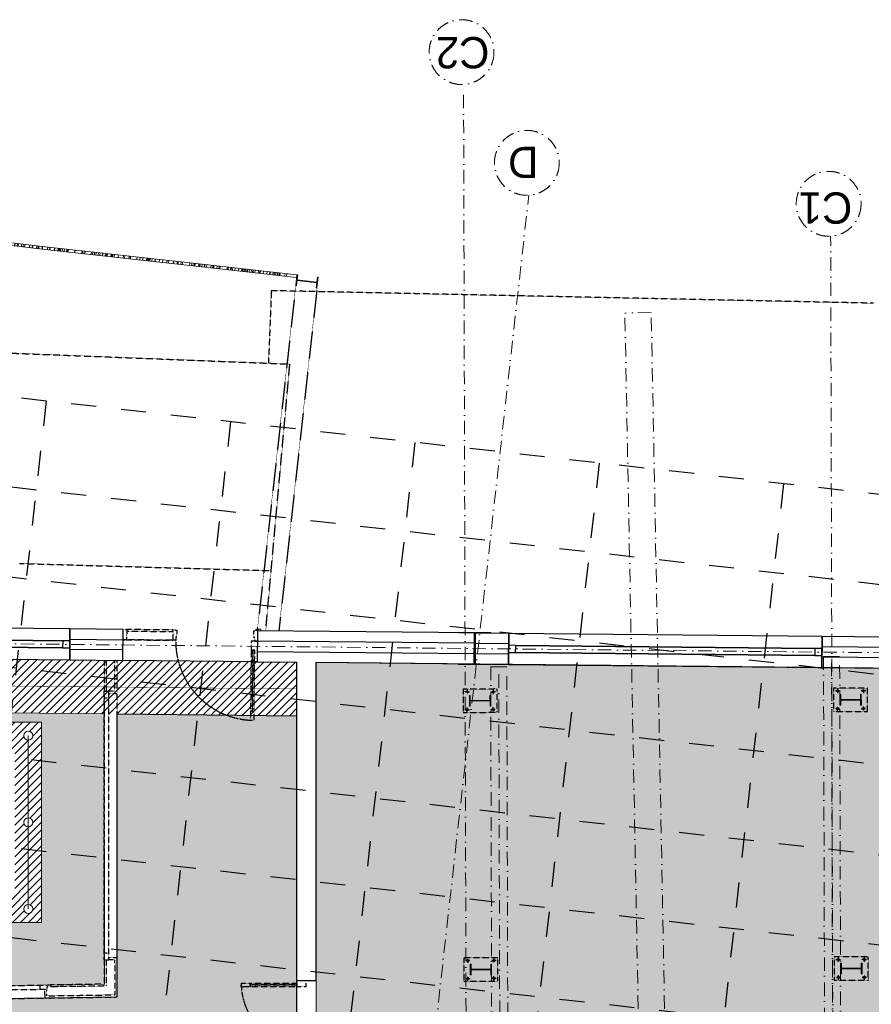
# Model space of a CAD drawing. Header units: millimetres. Extents: x -115474967 to 444143, y -74377 to 241828222.
# Tile 254 of 256: x -459000 to -449488, y 585499 to 596490. Entities that reach past the tile are written whole.
import ezdxf
from ezdxf.enums import TextEntityAlignment as Align

# ---------------------------------------------------------------- set-up
doc = ezdxf.new("R2010")
doc.units = ezdxf.units.MM
doc.header["$MEASUREMENT"] = 0
for name, pattern in [('( Dashed )', [0.75, 0.5, -0.25]), ('Block C$0$DASHED2', [0.375, 0.25, -0.125]), ('Dashed', [280, 140, -140]), ('Dot & Dashed', [280, 150, -60, 0, -70]), ('PHANTOM', [2.5, 1.25, -0.25, 0.25, -0.25, 0.25, -0.25])]:
    doc.linetypes.add(name, pattern=pattern)
for name, color, linetype in [('0-HACH', 9, 'Continuous'), ('00-2 Roof Lines', 8, 'Dashed'), ('00-2 Walls', 4, 'Continuous'), ('00-2 Windows', 1, 'Continuous'), ('00-3 Elev 01', 7, 'Continuous'), ('00-5 Grid 01', 9, 'PHANTOM'), ('TEXT-REFN', 5, 'Continuous')]:
    doc.layers.add(name, color=color, linetype=linetype)
doc.layers.add('0_cons_01', color=40, linetype='Continuous', lineweight=0, plot=False)
for name, color, linetype, lineweight in [('1HATCH', 8, 'Continuous', 0), ('A_BEAMS_Pen_No__3', 7, 'Continuous', 15), ('A_BEAMS_Pen_No__6', 7, 'Continuous', 5), ('A_COLUMNS_Pen_No__3', 7, 'Continuous', 15), ('A_WALL LOAD_Pen_No__161', 1, 'Continuous', 5), ('B_FURN FIXED_Pen_No__86', 255, 'Continuous', 20)]:
    doc.layers.add(name, color=color, linetype=linetype, lineweight=lineweight)
doc.layers.add('A_BEAMS_Pen_No__7', color=7, linetype='Continuous', lineweight=5, true_color=0x3f3f3f)
doc.layers.add('A_COLUMNS_Pen_No__7', color=7, linetype='Continuous', lineweight=5, true_color=0x3f3f3f)
doc.styles.add('GENERATED_STYLE_2', font='arial.ttf')
doc.styles.add('TEXT-20', font='arial.ttf', dxfattribs={"height": 40})
pattern_1 = [(0, (94749.184, -121076.4), (0, 75), [0, -75])]
pattern_2 = [(45, (0, 0), (-159.099, 159.099), []), (45, (-53.03, 53.03), (-159.099, 159.099), [])]
pattern_3 = [(37.5, (94749.184, -121076.4), (-3.14967, 96.34119), [0, -76, 0, -85, 0, -81.25]), (7.5, (94749.18, -121076.4), (88.48884, 141.1073), [0, -41, 0, -68.5, 0, -26.25]), (327.5, (94687.68, -121076.4), (155.70709, 0.28295), [0, -25, 0, -90, 0, -117.5]), (317.5, (94687.68, -121076.4), (150.30633, 43.88378), [0, -12.5, 0, -59, 0, -67.5])]

# ---------------------------------------------------------------- blocks, each defined once
blk = doc.blocks.new('LASER CUT SCREEN[6]', base_point=(-29340, 63904))
at = {"layer": 'A_BEAMS_Pen_No__3', "color": 7, "linetype": 'Continuous', "lineweight": 15}
for p, q in [((-29340, 63904), (-29337, 63934)), ((-29340, 63904), (-28214, 63779)), ((-29337, 63934), (-28211, 63809)), ((-29228, 63892), (-29225, 63922)), ((-29210, 63890), (-29206, 63920)), ((-29151, 63883), (-29148, 63913)), ((-29147, 63883), (-29143, 63913)), ((-29129, 63881), (-29126, 63911)), ((-29127, 63881), (-29123, 63910)), ((-29108, 63879), (-29104, 63908)), ((-29093, 63877), (-29090, 63907)), ((-29076, 63875), (-29073, 63905)), ((-29075, 63875), (-29072, 63905)), ((-29044, 63871), (-29040, 63901)), ((-29039, 63871), (-29035, 63901)), ((-29007, 63867), (-29004, 63897)), ((-28966, 63863), (-28963, 63893)), ((-28935, 63859), (-28931, 63889)), ((-28927, 63858), (-28923, 63888)), ((-28926, 63858), (-28922, 63888)), ((-28911, 63857), (-28907, 63886)), ((-28910, 63856), (-28907, 63886)), ((-28874, 63852), (-28870, 63882)), ((-28853, 63850), (-28850, 63880)), ((-28846, 63849), (-28843, 63879)), ((-28834, 63848), (-28830, 63878)), ((-28809, 63845), (-28806, 63875)), ((-28790, 63843), (-28787, 63873)), ((-28785, 63843), (-28782, 63872)), ((-28764, 63840), (-28761, 63870)), ((-28753, 63839), (-28750, 63869)), ((-28740, 63838), (-28737, 63867)), ((-28732, 63837), (-28729, 63866)), ((-28724, 63836), (-28720, 63866)), ((-28723, 63836), (-28720, 63865)), ((-28691, 63832), (-28688, 63862)), ((-28651, 63828), (-28648, 63857)), ((-28624, 63825), (-28620, 63854)), ((-28610, 63823), (-28606, 63853)), ((-28601, 63822), (-28598, 63852)), ((-28601, 63822), (-28598, 63852)), ((-28577, 63819), (-28573, 63849)), ((-28572, 63819), (-28568, 63849)), ((-28563, 63818), (-28559, 63848)), ((-28481, 63809), (-28478, 63838)), ((-28473, 63808), (-28469, 63838)), ((-28472, 63808), (-28468, 63837)), ((-28451, 63805), (-28447, 63835)), ((-28417, 63801), (-28413, 63831)), ((-28416, 63801), (-28412, 63831)), ((-28409, 63801), (-28406, 63830)), ((-28404, 63800), (-28401, 63830)), ((-28399, 63800), (-28396, 63829)), ((-28382, 63798), (-28379, 63827)), ((-28332, 63792), (-28329, 63822)), ((-28313, 63790), (-28310, 63820)), ((-28308, 63789), (-28304, 63819)), ((-28281, 63786), (-28278, 63816)), ((-28259, 63784), (-28256, 63814)), ((-28255, 63783), (-28252, 63813)), ((-28245, 63782), (-28242, 63812)), ((-28245, 63782), (-28241, 63812)), ((-28214, 63779), (-26497, 63587)), ((-28211, 63809), (-26493, 63617)), ((-28202, 63778), (-28199, 63807)), ((-28201, 63777), (-28198, 63807)), ((-28197, 63777), (-28194, 63807)), ((-28191, 63776), (-28187, 63806)), ((-28168, 63774), (-28165, 63804)), ((-28167, 63774), (-28164, 63803)), ((-28144, 63771), (-28141, 63801)), ((-28062, 63762), (-28059, 63792)), ((-28048, 63760), (-28044, 63790)), ((-28019, 63757), (-28015, 63787)), ((-28004, 63755), (-28001, 63785)), ((-27967, 63751), (-27963, 63781)), ((-27966, 63751), (-27962, 63781)), ((-27962, 63751), (-27959, 63781)), ((-27910, 63745), (-27907, 63775)), ((-27891, 63743), (-27888, 63773)), ((-27842, 63737), (-27839, 63767)), ((-27805, 63733), (-27801, 63763)), ((-27761, 63728), (-27758, 63758)), ((-27756, 63728), (-27753, 63758)), ((-27722, 63724), (-27719, 63754)), ((-27701, 63722), (-27698, 63751)), ((-27696, 63721), (-27693, 63751)), ((-27690, 63720), (-27687, 63750)), ((-27681, 63719), (-27678, 63749)), ((-27680, 63719), (-27677, 63749)), ((-27668, 63718), (-27665, 63748)), ((-27663, 63717), (-27660, 63747)), ((-27622, 63713), (-27619, 63743)), ((-27622, 63713), (-27619, 63743)), ((-27622, 63713), (-27619, 63743)), ((-27620, 63713), (-27617, 63742)), ((-27589, 63709), (-27586, 63739)), ((-27555, 63705), (-27552, 63735)), ((-27483, 63697), (-27480, 63727)), ((-27469, 63696), (-27465, 63726)), ((-27465, 63695), (-27462, 63725)), ((-27417, 63690), (-27413, 63720)), ((-27404, 63689), (-27401, 63718)), ((-27345, 63682), (-27342, 63712)), ((-27304, 63677), (-27300, 63707)), ((-27286, 63675), (-27282, 63705)), ((-27281, 63675), (-27278, 63705)), ((-27280, 63675), (-27276, 63704)), ((-27277, 63674), (-27274, 63704)), ((-27268, 63673), (-27264, 63703)), ((-27265, 63673), (-27261, 63703)), ((-27224, 63668), (-27221, 63698)), ((-27214, 63667), (-27211, 63697)), ((-27201, 63666), (-27197, 63696)), ((-27172, 63663), (-27169, 63693)), ((-27172, 63663), (-27168, 63692)), ((-27170, 63662), (-27167, 63692)), ((-27143, 63659), (-27139, 63689)), ((-27124, 63657), (-27121, 63687)), ((-27098, 63654), (-27095, 63684)), ((-27081, 63653), (-27078, 63682)), ((-27062, 63650), (-27058, 63680)), ((-27045, 63649), (-27042, 63678)), ((-26974, 63641), (-26970, 63670)), ((-26970, 63640), (-26967, 63670)), ((-26950, 63638), (-26947, 63668)), ((-26949, 63638), (-26946, 63668)), ((-26939, 63637), (-26936, 63666)), ((-26862, 63628), (-26859, 63658)), ((-26861, 63628), (-26857, 63658)), ((-26787, 63620), (-26784, 63650)), ((-26786, 63620), (-26782, 63649)), ((-26773, 63618), (-26770, 63648)), ((-26772, 63618), (-26769, 63648)), ((-26744, 63615), (-26741, 63645)), ((-26722, 63613), (-26719, 63642)), ((-26702, 63610), (-26699, 63640)), ((-26700, 63610), (-26697, 63640)), ((-26689, 63609), (-26685, 63639)), ((-26681, 63608), (-26678, 63638)), ((-26673, 63607), (-26670, 63637)), ((-26636, 63603), (-26633, 63633)), ((-26632, 63602), (-26628, 63632)), ((-26584, 63597), (-26580, 63627)), ((-26579, 63597), (-26576, 63626)), ((-26559, 63594), (-26556, 63624)), ((-26500, 63588), (-26497, 63618)), ((-26497, 63587), (-26157, 63549)), ((-26496, 63587), (-26493, 63617)), ((-26493, 63617), (-26154, 63579)), ((-26459, 63583), (-26456, 63613)), ((-26458, 63583), (-26455, 63613)), ((-26457, 63583), (-26453, 63613)), ((-26451, 63582), (-26448, 63612)), ((-26434, 63580), (-26431, 63610)), ((-26389, 63575), (-26386, 63605)), ((-26387, 63575), (-26384, 63605)), ((-26356, 63572), (-26353, 63601)), ((-26302, 63566), (-26299, 63595)), ((-26286, 63564), (-26283, 63594)), ((-26265, 63562), (-26262, 63591)), ((-26231, 63558), (-26228, 63588)), ((-26220, 63556), (-26216, 63586)), ((-26192, 63553), (-26188, 63583)), ((-26188, 63553), (-26184, 63583)), ((-26157, 63549), (-24570, 63373)), ((-26154, 63579), (-24567, 63402)), ((-26143, 63548), (-26140, 63578)), ((-26104, 63544), (-26100, 63573)), ((-26100, 63543), (-26096, 63573)), ((-26090, 63542), (-26086, 63572)), ((-26078, 63541), (-26074, 63570)), ((-26053, 63538), (-26050, 63568)), ((-26020, 63534), (-26016, 63564)), ((-26003, 63532), (-26000, 63562)), ((-25979, 63530), (-25976, 63559)), ((-25966, 63528), (-25963, 63558)), ((-25930, 63524), (-25927, 63554)), ((-25925, 63524), (-25922, 63553)), ((-25918, 63523), (-25915, 63553)), ((-25902, 63521), (-25899, 63551)), ((-25884, 63519), (-25881, 63549)), ((-25870, 63518), (-25867, 63547)), ((-25835, 63514), (-25832, 63543)), ((-25829, 63513), (-25825, 63543)), ((-25802, 63510), (-25799, 63540)), ((-25796, 63509), (-25792, 63539)), ((-25783, 63508), (-25780, 63538)), ((-25752, 63504), (-25749, 63534)), ((-25687, 63497), (-25684, 63527)), ((-25685, 63497), (-25682, 63527)), ((-25664, 63494), (-25661, 63524)), ((-25663, 63494), (-25660, 63524)), ((-25643, 63492), (-25640, 63522)), ((-25629, 63491), (-25625, 63520)), ((-25627, 63490), (-25624, 63520)), ((-25551, 63482), (-25547, 63512)), ((-25547, 63481), (-25544, 63511)), ((-25500, 63476), (-25496, 63506)), ((-25488, 63475), (-25484, 63505)), ((-25479, 63474), (-25476, 63504)), ((-25461, 63472), (-25458, 63502)), ((-25415, 63467), (-25411, 63496)), ((-25409, 63466), (-25406, 63496)), ((-25364, 63461), (-25361, 63491)), ((-25350, 63459), (-25347, 63489)), ((-25346, 63459), (-25342, 63489)), ((-25327, 63457), (-25324, 63487)), ((-25298, 63454), (-25294, 63483)), ((-25280, 63452), (-25277, 63481)), ((-25252, 63448), (-25248, 63478)), ((-25183, 63441), (-25179, 63471)), ((-25177, 63440), (-25174, 63470)), ((-25157, 63438), (-25154, 63468)), ((-25152, 63437), (-25148, 63467)), ((-25149, 63437), (-25146, 63467)), ((-25110, 63433), (-25107, 63463)), ((-25098, 63431), (-25095, 63461)), ((-25097, 63431), (-25094, 63461)), ((-25094, 63431), (-25091, 63461)), ((-25082, 63430), (-25078, 63459)), ((-25036, 63424), (-25032, 63454)), ((-25032, 63424), (-25028, 63454)), ((-25029, 63424), (-25026, 63453)), ((-24964, 63416), (-24960, 63446)), ((-24905, 63410), (-24902, 63440)), ((-24900, 63409), (-24897, 63439)), ((-24896, 63409), (-24893, 63439)), ((-24882, 63407), (-24878, 63437)), ((-24868, 63406), (-24865, 63436)), ((-24819, 63400), (-24815, 63430)), ((-24818, 63400), (-24815, 63430)), ((-24751, 63393), (-24748, 63423)), ((-24749, 63392), (-24745, 63422)), ((-24690, 63386), (-24687, 63416)), ((-24570, 63373), (-24567, 63402)), ((-24570, 63373), (-24458, 63360)), ((-24567, 63402), (-24455, 63390)), ((-24458, 63360), (-24455, 63390))]:
    blk.add_line(p, q, dxfattribs=at)
blk = doc.blocks.new('IPE Column 20[28]', base_point=(-29453, 63977))
at = {"layer": 'A_COLUMNS_Pen_No__7', "linetype": 'Continuous', "lineweight": 5, "true_color": 0x3f3f3f}
h = blk.add_hatch(dxfattribs=at)
h.set_pattern_fill('STEEL', color=250, style=0, pattern_type=2)
h.set_pattern_definition(pattern_2)
h.paths.add_polyline_path([(-29340, 63904), (-29327, 64024), (-29337, 64025), (-29343, 63968), (-29562, 63993), (-29556, 64049), (-29565, 64050), (-29579, 63931), (-29569, 63930), (-29563, 63987), (-29344, 63962), (-29350, 63906)])
at = {"layer": 'A_COLUMNS_Pen_No__3', "color": 7, "linetype": 'Continuous', "lineweight": 15}
for p, q in [((-29565, 64050), (-29579, 63931)), ((-29569, 63930), (-29563, 63987)), ((-29556, 64049), (-29565, 64050)), ((-29563, 63987), (-29344, 63962)), ((-29562, 63993), (-29556, 64049)), ((-29343, 63968), (-29562, 63993)), ((-29337, 64025), (-29343, 63968)), ((-29340, 63904), (-29327, 64024)), ((-29327, 64024), (-29337, 64025)), ((-29579, 63931), (-29569, 63930)), ((-29344, 63962), (-29350, 63906)), ((-29350, 63906), (-29340, 63904))]:
    blk.add_line(p, q, dxfattribs=at)
blk = doc.blocks.new('IPE Column 20[55]', base_point=(-31395, 71659))
at = {"layer": 'A_COLUMNS_Pen_No__7', "linetype": 'Continuous', "lineweight": 5, "true_color": 0x3f3f3f}
h = blk.add_hatch(dxfattribs=at)
h.set_pattern_fill('STEEL', color=250, style=0, pattern_type=2)
h.set_pattern_definition(pattern_2)
h.paths.add_polyline_path([(-31275, 71600), (-31275, 71720), (-31285, 71720), (-31285, 71663), (-31505, 71662), (-31505, 71719), (-31515, 71719), (-31515, 71599), (-31505, 71599), (-31505, 71656), (-31285, 71656), (-31285, 71600)])
at = {"layer": 'A_COLUMNS_Pen_No__3', "color": 7, "linetype": 'Continuous', "lineweight": 15}
for p, q in [((-31505, 71719), (-31515, 71719)), ((-31515, 71719), (-31515, 71599)), ((-31505, 71662), (-31505, 71719)), ((-31285, 71663), (-31505, 71662)), ((-31275, 71720), (-31285, 71720)), ((-31285, 71720), (-31285, 71663)), ((-31275, 71600), (-31275, 71720)), ((-31515, 71599), (-31505, 71599)), ((-31505, 71599), (-31505, 71656)), ((-31505, 71656), (-31285, 71656)), ((-31285, 71656), (-31285, 71600)), ((-31285, 71600), (-31275, 71600))]:
    blk.add_line(p, q, dxfattribs=at)
blk = doc.blocks.new('IPE Column 20[56]', base_point=(-35532, 71649))
at = {"layer": 'A_COLUMNS_Pen_No__7', "linetype": 'Continuous', "lineweight": 5, "true_color": 0x3f3f3f}
h = blk.add_hatch(dxfattribs=at)
h.set_pattern_fill('STEEL', color=250, style=0, pattern_type=2)
h.set_pattern_definition(pattern_2)
h.paths.add_polyline_path([(-35412, 71589), (-35412, 71709), (-35422, 71709), (-35422, 71652), (-35642, 71651), (-35642, 71708), (-35652, 71708), (-35652, 71588), (-35642, 71588), (-35642, 71645), (-35422, 71646), (-35422, 71589)])
at = {"layer": 'A_COLUMNS_Pen_No__3', "color": 7, "linetype": 'Continuous', "lineweight": 15}
for p, q in [((-35642, 71708), (-35652, 71708)), ((-35652, 71708), (-35652, 71588)), ((-35642, 71651), (-35642, 71708)), ((-35412, 71709), (-35422, 71709)), ((-35422, 71709), (-35422, 71652)), ((-35412, 71589), (-35412, 71709)), ((-35652, 71588), (-35642, 71588)), ((-35422, 71652), (-35642, 71651)), ((-35642, 71645), (-35422, 71646)), ((-35642, 71588), (-35642, 71645)), ((-35422, 71646), (-35422, 71589)), ((-35422, 71589), (-35412, 71589))]:
    blk.add_line(p, q, dxfattribs=at)
blk = doc.blocks.new('IPE Column 20[57]', base_point=(-31386, 68659))
at = {"layer": 'A_COLUMNS_Pen_No__7', "linetype": 'Continuous', "lineweight": 5, "true_color": 0x3f3f3f}
h = blk.add_hatch(dxfattribs=at)
h.set_pattern_fill('STEEL', color=250, style=0, pattern_type=2)
h.set_pattern_definition(pattern_2)
h.paths.add_polyline_path([(-31266, 68600), (-31266, 68720), (-31276, 68720), (-31276, 68663), (-31497, 68662), (-31497, 68719), (-31506, 68719), (-31506, 68599), (-31496, 68599), (-31496, 68656), (-31276, 68657), (-31276, 68600)])
at = {"layer": 'A_COLUMNS_Pen_No__3', "color": 7, "linetype": 'Continuous', "lineweight": 15}
for p, q in [((-31497, 68719), (-31506, 68719)), ((-31506, 68719), (-31506, 68599)), ((-31497, 68662), (-31497, 68719)), ((-31266, 68720), (-31276, 68720)), ((-31276, 68720), (-31276, 68663)), ((-31266, 68600), (-31266, 68720)), ((-31506, 68599), (-31496, 68599)), ((-31276, 68663), (-31497, 68662)), ((-31496, 68656), (-31276, 68657)), ((-31496, 68599), (-31496, 68656)), ((-31276, 68657), (-31276, 68600)), ((-31276, 68600), (-31266, 68600))]:
    blk.add_line(p, q, dxfattribs=at)
blk = doc.blocks.new('IPE Column 20[58]', base_point=(-35523, 68649))
at = {"layer": 'A_COLUMNS_Pen_No__7', "linetype": 'Continuous', "lineweight": 5, "true_color": 0x3f3f3f}
h = blk.add_hatch(dxfattribs=at)
h.set_pattern_fill('STEEL', color=250, style=0, pattern_type=2)
h.set_pattern_definition(pattern_2)
h.paths.add_polyline_path([(-35403, 68589), (-35404, 68709), (-35413, 68709), (-35413, 68652), (-35634, 68652), (-35634, 68708), (-35644, 68708), (-35643, 68588), (-35633, 68588), (-35634, 68645), (-35413, 68646), (-35413, 68589)])
at = {"layer": 'A_COLUMNS_Pen_No__3', "color": 7, "linetype": 'Continuous', "lineweight": 15}
for p, q in [((-35634, 68708), (-35644, 68708)), ((-35644, 68708), (-35643, 68588)), ((-35634, 68652), (-35634, 68708)), ((-35404, 68709), (-35413, 68709)), ((-35413, 68709), (-35413, 68652)), ((-35403, 68589), (-35404, 68709)), ((-35643, 68588), (-35633, 68588)), ((-35413, 68652), (-35634, 68652)), ((-35634, 68645), (-35413, 68646)), ((-35633, 68588), (-35634, 68645)), ((-35413, 68646), (-35413, 68589)), ((-35413, 68589), (-35403, 68589))]:
    blk.add_line(p, q, dxfattribs=at)
blk = doc.blocks.new('IPE Column 20[95]', base_point=(-31325, 68076))
at = {"layer": 'A_COLUMNS_Pen_No__7', "linetype": 'Continuous', "lineweight": 5, "true_color": 0x3f3f3f}
h = blk.add_hatch(dxfattribs=at)
h.set_pattern_fill('STEEL', color=250, style=0, pattern_type=2)
h.set_pattern_definition(pattern_2)
h.paths.add_polyline_path([(-31505, 67899), (-31149, 67895), (-31149, 67902), (-31324, 67904), (-31320, 68249), (-31146, 68247), (-31146, 68254), (-31502, 68258), (-31502, 68251), (-31327, 68249), (-31331, 67904), (-31505, 67906)])
at = {"layer": 'A_COLUMNS_Pen_No__3', "color": 7, "linetype": 'Continuous', "lineweight": 15}
for p, q in [((-31146, 68254), (-31502, 68258)), ((-31502, 68258), (-31502, 68251)), ((-31146, 68247), (-31146, 68254)), ((-31502, 68251), (-31327, 68249)), ((-31327, 68249), (-31331, 67904)), ((-31324, 67904), (-31320, 68249)), ((-31320, 68249), (-31146, 68247)), ((-31331, 67904), (-31505, 67906)), ((-31505, 67906), (-31505, 67899)), ((-31505, 67899), (-31149, 67895)), ((-31149, 67902), (-31324, 67904)), ((-31149, 67895), (-31149, 67902))]:
    blk.add_line(p, q, dxfattribs=at)
blk = doc.blocks.new('123')
at = {"layer": '0-HACH', "ltscale": 5, "transparency": 33554559}
h = blk.add_hatch(dxfattribs=at)
h.set_pattern_fill('ANSI31', color=9, scale=500, angle=180)
h.set_pattern_definition([(225, (55343.306, 21975.056), (44.194174, -44.194174), [])])
h.paths.add_polyline_path([(77125, -52967), (65414, -52848), (65414, -52249), (76991, -52366), (78361, -44993), (78959, -45060), (77489, -52971), (77488, -52971)])
h = blk.add_hatch(dxfattribs=at)
h.set_pattern_fill('ANSI31', color=9, scale=500)
h.set_pattern_definition([(45, (93229.41, -111336.353), (-44.194174, 44.194174), [])])
h.paths.add_polyline_path([(70530, -50238), (70530, -51880), (68560, -51880), (68560, -50238)], flags=16)
edge = h.paths.add_edge_path()
edge.add_arc((70680, -52027), 50, 0, 360)
edge = h.paths.add_edge_path()
edge.add_arc((70680, -51060), 50, 0, 360)
edge = h.paths.add_edge_path()
edge.add_arc((70680, -50093), 50, 0, 360)
edge = h.paths.add_edge_path()
edge.add_arc((69545, -50093), 50, 0, 360)
edge = h.paths.add_edge_path()
edge.add_arc((68410, -50093), 50, 0, 360)
edge = h.paths.add_edge_path()
edge.add_arc((68410, -52027), 50, 0, 360)
edge = h.paths.add_edge_path()
edge.add_arc((68410, -51060), 50, 0, 360)
edge = h.paths.add_edge_path()
edge.add_arc((69545, -52027), 50, 0, 360)
h.paths.add_polyline_path([(70830, -49943), (68260, -49943), (68260, -52177), (70830, -52177)])
at = {"layer": '00-2 Roof Lines', "linetype": '( Dashed )'}
h = blk.add_hatch(dxfattribs=at)
h.set_pattern_fill('HATCH__GYPSUM', color=256, style=0, pattern_type=2)
h.set_pattern_definition(pattern_1)
h.paths.add_polyline_path([(67540, -49233), (67560, -49253), (68203, -49243), (68202, -49223)])
h = blk.add_hatch(dxfattribs=at)
h.set_pattern_fill('HATCH__GYPSUM', color=256, style=0, pattern_type=2)
h.set_pattern_definition(pattern_1)
h.paths.add_polyline_path([(67416, -49549), (67511, -49549), (67511, -49524), (67441, -49524), (67416, -49524)])
at = {"layer": '1HATCH', "true_color": 0x636466, "transparency": 33554687}
h = blk.add_hatch(dxfattribs=at)
h.set_pattern_fill('AR-SAND', color=251, scale=50)
h.set_pattern_definition(pattern_3)
h.paths.add_polyline_path([(47003, -53356), (46704, -49001), (46701, -48950), (49324, -48778), (49181, -46588), (49235, -46584), (49228, -46493), (54728, -47109), (54815, -46328), (55255, -42404), (64352, -43430), (63994, -46630), (65194, -46765), (65194, -52846), (47277, -52664), (47330, -53335)])
h = blk.add_hatch(dxfattribs=at)
h.set_pattern_fill('AR-SAND', color=251, scale=50)
h.set_pattern_definition(pattern_3)
h.paths.add_polyline_path([(65414, -46783), (72780, -47608), (73139, -44408), (78361, -44993), (77555, -49329), (75736, -48991), (67415, -49110), (67416, -52269), (65414, -52249)])
h = blk.add_hatch(dxfattribs=at)
h.set_pattern_fill('AR-SAND', color=251, scale=50)
h.set_pattern_definition(pattern_3)
h.paths.add_polyline_path([(70830, -52177), (68260, -52177), (68260, -49943), (70830, -49943)], flags=16)
h.paths.add_polyline_path([(67560, -52271), (71529, -52311), (71560, -49195), (67560, -49253)])
at = {"layer": '0-HACH', "color": 9, "ltscale": 5, "transparency": 33554559}
blk.add_line((65854, -52852), (67353, -52867), dxfattribs=at)
at = {"layer": '0-HACH', "color": 9, "linetype": 'Block C$0$DASHED2', "ltscale": 5, "transparency": 33554559, "const_width": 5}
blk.add_lwpolyline([(78659, -45026), (77240, -52668), (65414, -52549)], dxfattribs=at)
at = {"layer": '00-2 Roof Lines', "ltscale": 2}
for p, q in [((59973, -54840), (61386, -42230)), ((62032, -55070), (63445, -42460)), ((64092, -55301), (65505, -42691)), ((66151, -55532), (67564, -42922)), ((68210, -55763), (69623, -43153)), ((48285, -47493), (79175, -50954)), ((48174, -48486), (79064, -51948)), ((48062, -49480), (78952, -52941)), ((47951, -50474), (78841, -53935)), ((47840, -51468), (78730, -54929)), ((47728, -52461), (78618, -55923)), ((47617, -53455), (78507, -56916))]:
    blk.add_line(p, q, dxfattribs=at)
at = {"layer": '00-2 Roof Lines', "linetype": '( Dashed )'}
for p, q in [((68201, -49123), (67440, -49134)), ((68201, -49098), (68226, -49098)), ((68201, -49098), (68226, -49098)), ((68201, -49123), (68202, -49193)), ((68776, -49090), (68226, -49098)), ((68227, -49193), (68226, -49098)), ((68227, -49193), (68226, -49098)), ((65309, -49225), (65409, -49225)), ((65309, -49265), (65309, -49225)), ((65409, -49225), (65409, -49265)), ((65931, -49265), (65931, -49225)), ((65931, -49225), (66031, -49225)), ((66031, -49225), (66031, -49265)), ((67440, -49134), (67441, -49524)), ((67540, -49233), (68202, -49223)), ((67541, -49524), (67540, -49233)), ((68202, -49193), (68277, -49192)), ((68202, -49223), (68202, -49193)), ((68202, -49223), (68202, -49193)), ((68202, -49193), (68227, -49193)), ((68202, -49223), (68202, -49193)), ((68203, -49243), (68202, -49223)), ((68203, -49243), (68202, -49223)), ((68203, -49243), (68202, -49223)), ((68803, -49235), (68203, -49243)), ((68277, -49192), (68727, -49186)), ((68277, -49192), (68278, -49242)), ((68728, -49236), (68278, -49242)), ((59046, -49329), (59097, -49329)), ((59071, -49303), (59072, -49354)), ((59388, -49328), (59337, -49328)), ((59362, -49302), (59362, -49354)), ((63183, -49318), (63234, -49318)), ((63209, -49292), (63209, -49344)), ((63525, -49317), (63474, -49317)), ((63499, -49291), (63499, -49343)), ((65931, -49245), (65409, -49245)), ((66031, -49265), (65931, -49265)), ((68278, -49242), (68203, -49243)), ((59046, -49528), (59098, -49528)), ((59072, -49553), (59072, -49502)), ((59389, -49527), (59337, -49527)), ((59363, -49553), (59363, -49501)), ((63183, -49517), (63235, -49517)), ((63209, -49543), (63209, -49491)), ((63526, -49516), (63474, -49516)), ((63500, -49542), (63500, -49490)), ((67416, -49524), (67416, -49549)), ((67416, -49524), (67416, -49549)), ((67416, -49549), (67416, -52499)), ((67511, -49549), (67416, -49549)), ((67511, -49549), (67416, -49549)), ((67441, -49524), (67511, -49524)), ((67511, -49524), (67511, -49599)), ((67541, -49524), (67511, -49524)), ((67541, -49524), (67511, -49524)), ((67511, -49524), (67511, -49549)), ((67541, -49524), (67511, -49524)), ((67561, -49524), (67541, -49524)), ((67561, -49524), (67541, -49524)), ((67561, -49524), (67541, -49524)), ((67561, -49524), (67561, -52524)), ((67561, -49599), (67561, -49524)), ((67511, -49599), (67561, -49599)), ((67511, -49599), (67511, -52449)), ((67561, -52449), (67561, -49599)), ((65888, -52199), (65887, -52299)), ((65928, -52199), (65888, -52199)), ((65927, -52299), (65928, -52199)), ((59080, -52303), (59080, -52354)), ((59371, -52302), (59371, -52353)), ((63217, -52292), (63217, -52344)), ((63508, -52291), (63508, -52343)), ((65887, -52299), (65927, -52299)), ((65907, -52299), (65900, -52983)), ((59054, -52329), (59106, -52328)), ((59397, -52328), (59345, -52328)), ((63191, -52318), (63243, -52318)), ((63534, -52317), (63482, -52317)), ((59055, -52528), (59106, -52528)), ((59081, -52553), (59081, -52502)), ((59397, -52527), (59346, -52527)), ((59372, -52552), (59371, -52501)), ((63192, -52517), (63243, -52517)), ((63218, -52543), (63218, -52491)), ((63534, -52516), (63483, -52516)), ((63509, -52542), (63509, -52490)), ((67416, -52524), (67416, -52499)), ((67511, -52499), (67416, -52499)), ((67511, -52499), (67416, -52499)), ((67416, -52524), (67416, -52499)), ((67441, -52524), (67441, -52868)), ((67441, -52524), (67511, -52524)), ((67561, -52449), (67511, -52449)), ((67511, -52449), (67511, -52524)), ((67511, -52524), (67511, -52499)), ((67541, -52524), (67511, -52524)), ((67541, -52524), (67511, -52524)), ((67541, -52524), (67511, -52524)), ((67561, -52524), (67541, -52524)), ((67561, -52524), (67541, -52524)), ((67541, -52869), (67541, -52524)), ((67561, -52524), (67541, -52524)), ((67561, -52524), (67561, -52449)), ((65876, -53082), (65851, -53082)), ((65851, -53082), (65879, -53082)), ((65879, -53082), (65879, -53122)), ((65879, -53082), (65919, -53083)), ((65920, -52983), (65880, -52982)), ((65919, -53083), (65920, -52983)), ((65184, -57026), (65611, -53195)), ((65879, -53122), (65891, -53123)), ((65891, -53123), (65890, -53198)), ((66750, -53206), (66751, -53131)), ((66751, -53131), (66763, -53131)), ((66763, -53131), (66763, -53091)), ((66763, -53091), (66791, -53092)), ((66791, -53092), (66790, -53207)), ((67310, -53194), (66790, -53189)), ((66791, -53092), (67311, -53097)), ((67310, -53212), (67311, -53097)), ((67311, -53097), (67351, -53097)), ((67351, -53097), (67326, -53097)), ((65422, -57053), (65852, -53197)), ((65757, -53202), (65488, -56175)), ((65890, -53198), (65850, -53197)), ((65863, -53197), (65863, -53216)), ((66790, -53207), (66750, -53206)), ((67350, -53212), (67310, -53212)), ((68506, -53949), (65697, -53869)), ((68600, -56297), (65488, -56175)), ((65695, -56994), (65727, -56184)), ((58968, -56854), (65695, -56994))]:
    blk.add_line(p, q, dxfattribs=at)
for points in [[(68201, -49098), (67415, -49110)], [(67415, -49110), (67416, -49524)], [(67560, -49253), (68203, -49243)], [(67561, -49524), (67560, -49253)], [(67416, -52524), (67416, -52868)], [(67561, -52869), (67561, -52524)]]:
    blk.add_lwpolyline(points, dxfattribs=at)
for points in [[(65931, -49245), (65409, -49245), (65409, -49225), (65931, -49225)], [(59027, -49298), (59028, -49558), (59408, -49557), (59407, -49297)], [(63164, -49288), (63165, -49548), (63545, -49547), (63544, -49287)], [(65931, -49265), (65409, -49265), (65409, -49245), (65931, -49245)], [(59035, -52298), (59036, -52558), (59416, -52557), (59415, -52297)], [(63173, -52288), (63173, -52548), (63553, -52546), (63553, -52286)], [(65887, -52299), (65880, -52982), (65900, -52983), (65907, -52299)], [(65907, -52299), (65900, -52983), (65920, -52983), (65927, -52299)], [(66790, -53207), (67310, -53212), (67311, -53097), (66791, -53092)]]:
    blk.add_lwpolyline(points, close=True, dxfattribs=at)
for centre in [(59071, -49329), (59362, -49328), (63209, -49318), (63499, -49317), (59072, -49528), (59363, -49527), (63209, -49517), (63500, -49516), (59371, -52328), (63217, -52318), (63508, -52317), (59080, -52329), (59081, -52528), (59371, -52527), (63218, -52517), (63509, -52516)]:
    blk.add_circle(centre, 12, dxfattribs=at)
for centre, radius, start, end in [((65309, -49265), 722, 0, 90), ((65879, -53082), 884, 359.4197, 89.4197)]:
    blk.add_arc(centre, radius, start, end, dxfattribs=at)
at = {"layer": '00-2 Walls'}
for p, q in [((65414, -49293), (65194, -49293)), ((65194, -49293), (65194, -52846)), ((65414, -52848), (65414, -49293)), ((55893, -52866), (59546, -52903)), ((63046, -52938), (63419, -52942)), ((65852, -52967), (63428, -52943)), ((55892, -52981), (59545, -53018)), ((63045, -53053), (63418, -53057)), ((63427, -53058), (65851, -53082)), ((67352, -52984), (67946, -52990)), ((67945, -53105), (67351, -53097))]:
    blk.add_line(p, q, dxfattribs=at)
for points in [[(59547, -52788), (55894, -52751)], [(55890, -53096), (59544, -53133), (59547, -52788)], [(63047, -52823), (63044, -53168), (63417, -53172)], [(63420, -52827), (63047, -52823)], [(63417, -53172), (63420, -52827)], [(63429, -52828), (63426, -53173), (65850, -53197), (65854, -52852)], [(65194, -52846), (63429, -52828)], [(65854, -52852), (65414, -52848)], [(67947, -52873), (67353, -52867), (67350, -53212), (67944, -53218), (67947, -52873)]]:
    blk.add_lwpolyline(points, dxfattribs=at)
at = {"layer": '00-2 Windows'}
for points in [[(59544, -53133), (63044, -53168), (63047, -52823), (59547, -52788)], [(59545, -53000), (59625, -53001), (59626, -52921), (59546, -52920)], [(59626, -52921), (62966, -52955), (62966, -52955), (59626, -52921)], [(62965, -53035), (63045, -53036), (63046, -52956), (62966, -52955)], [(67944, -53218), (70791, -53247), (70794, -52902), (67947, -52873)], [(62965, -53035), (59625, -53001), (59625, -53001), (62965, -53035)], [(67945, -53086), (68025, -53087), (68026, -53007), (67946, -53006)], [(68026, -53007), (70713, -53034), (70713, -53034), (68026, -53007)], [(70712, -53114), (68025, -53087), (68025, -53087), (70712, -53114)]]:
    blk.add_lwpolyline(points, close=True, dxfattribs=at)
at = {"layer": '00-3 Elev 01'}
blk.add_lwpolyline([(65414, -46783), (72780, -47608), (73139, -44408), (78361, -44993), (77555, -49329), (75736, -48991), (67415, -49110), (67416, -52269), (65414, -52249)], close=True, dxfattribs=at)
at = {"layer": '00-5 Grid 01', "linetype": 'Dot & Dashed', "lineweight": 5}
for p, q in [((59399, -39290), (59448, -57602)), ((63496, -39705), (63548, -59295)), ((64858, -39861), (62819, -58059)), ((32490, -52683), (86681, -53237))]:
    blk.add_line(p, q, dxfattribs=at)
for centre in [(59470, -57964), (62841, -58421), (63570, -59657)]:
    blk.add_circle(centre, 362, dxfattribs=at)
at = {"layer": '0_cons_01'}
for p, q in [((68410, -50093), (68410, -52027)), ((65813, -53216), (65813, -53197)), ((65863, -53216), (65813, -53216))]:
    blk.add_line(p, q, dxfattribs=at)
for points in [[(47003, -53356), (46704, -49001), (46701, -48950), (49324, -48778), (49181, -46588), (49235, -46584), (49228, -46493), (54728, -47109), (54815, -46328), (55255, -42404), (64352, -43430), (63994, -46630), (65194, -46765), (65194, -52846), (47277, -52664), (47330, -53335)], [(67560, -49253), (71560, -49195), (71529, -52311), (67561, -52271)]]:
    blk.add_lwpolyline(points, close=True, dxfattribs=at)
at = {"layer": 'A_BEAMS_Pen_No__6', "color": 7, "linetype": 'Continuous', "lineweight": 5}
for p, q in [((63065, -52797), (63155, -52796)), ((63155, -52796), (63245, -52796)), ((59348, -52912), (59438, -52912)), ((59438, -52912), (59528, -52912))]:
    blk.add_line(p, q, dxfattribs=at)
at = {"layer": 'A_BEAMS_Pen_No__7', "color": 250, "linetype": 'Dot & Dashed', "lineweight": 5, "true_color": 0x3f3f3f}
for p, q in [((61158, -41418), (61452, -56750)), ((61453, -41418), (61746, -56744)), ((59409, -42887), (59438, -52912)), ((63128, -43319), (63155, -52796)), ((59333, -47900), (59348, -52912)), ((59528, -52912), (59513, -47899)), ((63052, -48058), (63065, -52797)), ((63245, -52796), (63232, -48057)), ((61452, -56750), (61746, -56744))]:
    blk.add_line(p, q, dxfattribs=at)
at = {"layer": 'A_WALL LOAD_Pen_No__161', "color": 1, "lineweight": 5}
blk.add_lwpolyline([(68260, -49943), (70830, -49943), (70830, -52177), (68260, -52177)], close=True, dxfattribs=at)
for centre in [(68410, -50093), (68410, -51060), (68410, -52027)]:
    blk.add_circle(centre, 50, dxfattribs=at)
at = {"layer": '00-2 Roof Lines', "linetype": '( Dashed )'}
for name, p in [('IPE Column 20[56]', (59217, -49428)), ('IPE Column 20[55]', (63354, -49417)), ('IPE Column 20[58]', (59226, -52428)), ('IPE Column 20[57]', (63363, -52417))]:
    blk.add_blockref(name, p, dxfattribs=at)
at = {"layer": '0_cons_01'}
for name, p in [('IPE Column 20[95]', (63424, -53000)), ('IPE Column 20[28]', (65297, -57099)), ('LASER CUT SCREEN[6]', (65409, -57172))]:
    blk.add_blockref(name, p, dxfattribs=at)
at = {"layer": 'B_FURN FIXED_Pen_No__86', "color": 255, "lineweight": 20, "style": 'GENERATED_STYLE_2'}
blk.add_attdef('txt', text='', height=120, rotation=273.3691, dxfattribs=at).set_placement((35588, -53539), align=Align.MIDDLE_CENTER)
at = {"layer": 'TEXT-REFN', "color": 2, "linetype": 'Continuous', "char_height": 350, "attachment_point": 1, "style": 'TEXT-20'}
for s, insert in [('\\A1;{\\pql;\\pt0;\\fCentury Gothic|b0|i0|c0|p34;C1}', (59207, -57742)), ('\\A1;{\\pql;\\pt0;\\fCentury Gothic|b0|i0|c0|p34;D}', (62712, -58250)), ('\\A1;{\\pql;\\pt0;\\fCentury Gothic|b0|i0|c0|p34;C2}', (63259, -59476))]:
    blk.add_mtext(s, dxfattribs=dict(at, insert=insert))

msp = doc.modelspace()

# ---------------------------------------------------------------- block references
at = {"layer": '0_cons_01', "rotation": 180}
msp.add_blockref('123', (-390494.09856, 536471.2817), dxfattribs=at)

doc.saveas('drawing.dxf')
